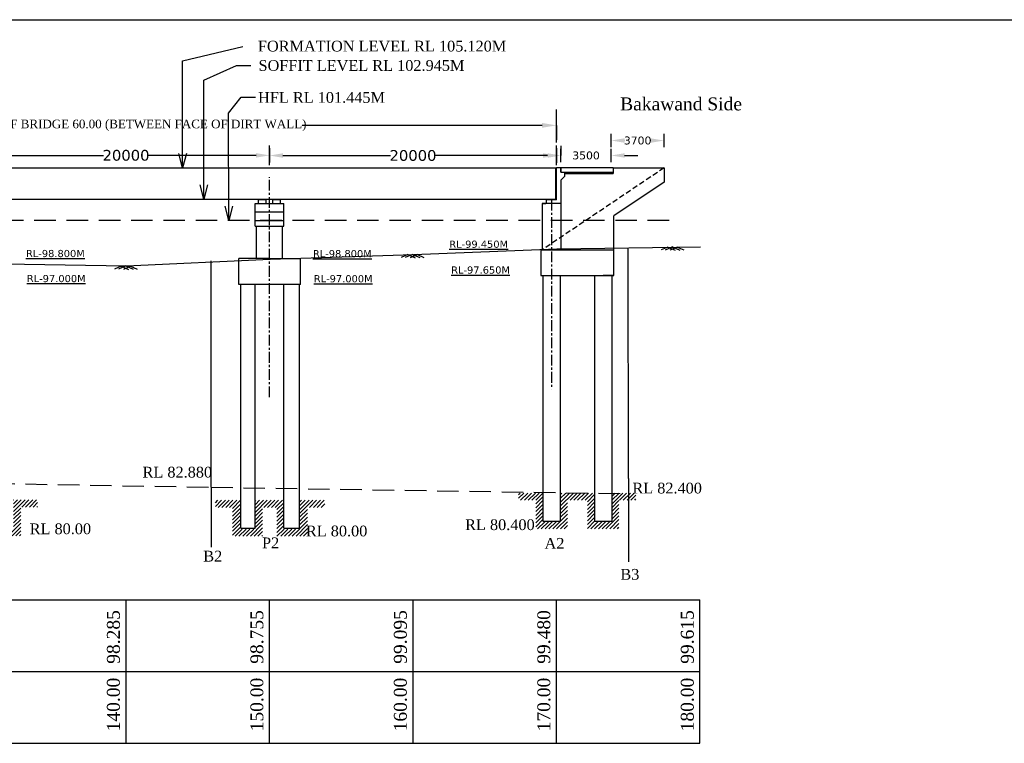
# Model space of a CAD drawing. Header units: millimetres. Extents: x -20950785 to 43207042, y -3207472 to 3168443.
# Tile 19 of 89: x 8026617 to 8095242, y -952500 to -902047. Entities that reach past the tile are written whole.
import ezdxf

# ---------------------------------------------------------------- set-up
doc = ezdxf.new("R2010")
doc.units = ezdxf.units.MM
doc.header["$LTSCALE"] = 60
doc.header["$MEASUREMENT"] = 0
doc.linetypes.add('CENTERX2', pattern=[4, 2.5, -0.5, 0.5, -0.5])
doc.linetypes.add('HIDDEN', pattern=[0.375, 0.25, -0.125])
doc.styles.add('style1', font='txt.shx', dxfattribs={"height": 1})
doc.dimstyles.get("Standard").update_dxf_attribs({"dimtxt": 400, "dimasz": 215, "dimexe": 0.18, "dimexo": 0.0625, "dimgap": 0.09, "dimtad": 0, "dimtih": 1, "dimtoh": 1, "dimdec": 0, "dimzin": 4, "dimdsep": 46, "dimtxsty": 'Standard', "dimblk": 'OPEN90', "dimcen": 0, "dimadec": 0, "dimazin": 1, "dimtfac": 1, "dimtdec": 0, "dimtix": 1, "dimtofl": 0, "dimtmove": 0, "dimatfit": 3, "dimldrblk": 'OPEN30', "dimfxl": 1, "dimtolj": 1, "dimtzin": 0, "dimarcsym": 0})

# ---------------------------------------------------------------- blocks, each defined once
blk = doc.blocks.new('*D149')
at = {"color": 0, "linetype": 'Continuous', "lineweight": -2, "transparency": 16777216}
for p, q in [((8024028, -911508), (8024028, -911508)), ((8024963, -911508), (8032463, -911508)), ((8043093, -911508), (8035593, -911508)), ((8044028, -911520), (8044028, -911508))]:
    blk.add_line(p, q, dxfattribs=at)
for points in [[(8024963, -911352), (8024963, -911664), (8024028, -911508)], [(8043093, -911352), (8043093, -911664), (8044028, -911508)]]:
    blk.add_solid(points, dxfattribs=at)
at = {"layer": 'Defpoints', "color": 0, "linetype": 'Continuous', "lineweight": -2, "transparency": 16777216}
for p in [(8024028, -911508), (8024028, -911508), (8044028, -911520)]:
    blk.add_point(p, dxfattribs=at)
at = {"color": 0, "linetype": 'Continuous', "transparency": 16777216, "insert": (8034028, -911508), "char_height": 500, "attachment_point": 5}
blk.add_mtext('\\A1;{\\fVerdana|b0|i0|c0|p34;\\H1.5x;20000}', dxfattribs=at)
blk = doc.blocks.new('*D150')
at = {"color": 0, "linetype": 'Continuous', "lineweight": -2, "transparency": 16777216}
for p, q in [((8044030, -911520), (8044030, -911520)), ((8044965, -911520), (8052465, -911520)), ((8063095, -911520), (8055595, -911520)), ((8064030, -911532), (8064030, -911520))]:
    blk.add_line(p, q, dxfattribs=at)
for points in [[(8044965, -911364), (8044965, -911676), (8044030, -911520)], [(8063095, -911364), (8063095, -911676), (8064030, -911520)]]:
    blk.add_solid(points, dxfattribs=at)
at = {"layer": 'Defpoints', "color": 0, "linetype": 'Continuous', "lineweight": -2, "transparency": 16777216}
for p in [(8044030, -911520), (8044030, -911520), (8064030, -911532)]:
    blk.add_point(p, dxfattribs=at)
at = {"color": 0, "linetype": 'Continuous', "transparency": 16777216, "insert": (8054030, -911520), "char_height": 500, "attachment_point": 5}
blk.add_mtext('\\A1;{\\fVerdana|b0|i0|c0|p34;\\H1.5x;20000}', dxfattribs=at)
blk = doc.blocks.new('*D153')
at = {"color": 0, "linetype": 'Continuous', "lineweight": -2, "transparency": 16777216}
for p, q in [((8004030, -909416), (8004030, -909416)), ((8005030, -909416), (8021766, -909416)), ((8063030, -909416), (8046294, -909416)), ((8064030, -909416), (8064030, -909416))]:
    blk.add_line(p, q, dxfattribs=at)
for points in [[(8005030, -909249), (8005030, -909583), (8004030, -909416)], [(8063030, -909249), (8063030, -909583), (8064030, -909416)]]:
    blk.add_solid(points, dxfattribs=at)
at = {"layer": 'Defpoints', "color": 0, "linetype": 'Continuous', "lineweight": -2, "transparency": 16777216}
for p in [(8004030, -909416), (8064030, -909416), (8064030, -909416)]:
    blk.add_point(p, dxfattribs=at)
at = {"color": 0, "linetype": 'Continuous', "transparency": 16777216, "insert": (8034030, -909416), "char_height": 500, "attachment_point": 5}
blk.add_mtext('\\A1;{\\fTimes New Roman|b0|i0|c0|p18;\\H1.2x;LENGTH OF BRIDGE 60.00 (BETWEEN FACE OF DIRT WALL)}', dxfattribs=at)
blk = doc.blocks.new('*D140')
at = {"color": 0, "linetype": 'Continuous', "lineweight": -2, "transparency": 16777216}
for p, q in [((8064340, -910845), (8064340, -911516)), ((8063405, -911516), (8062470, -911516)), ((8067840, -911516), (8067840, -911516)), ((8068775, -911516), (8069710, -911516))]:
    blk.add_line(p, q, dxfattribs=at)
for points in [[(8063405, -911360), (8063405, -911672), (8064340, -911516)], [(8068775, -911360), (8068775, -911672), (8067840, -911516)]]:
    blk.add_solid(points, dxfattribs=at)
at = {"layer": 'Defpoints', "color": 0, "linetype": 'Continuous', "lineweight": -2, "transparency": 16777216}
for p in [(8064340, -910845), (8064340, -911516), (8067840, -911516)]:
    blk.add_point(p, dxfattribs=at)
at = {"color": 0, "linetype": 'Continuous', "transparency": 16777216, "insert": (8066090, -911516), "char_height": 500, "attachment_point": 5}
blk.add_mtext('\\A1;{\\fVerdana|b0|i0|c0|p34;\\H1.1x;3500}', dxfattribs=at)
blk = doc.blocks.new('*D155')
at = {"color": 0, "linetype": 'Continuous', "lineweight": -2, "transparency": 16777216}
for p, q in [((8067840, -910474), (8067840, -910474)), ((8068775, -910474), (8068779, -910474)), ((8070595, -910474), (8070591, -910474)), ((8071530, -910474), (8071530, -910474))]:
    blk.add_line(p, q, dxfattribs=at)
for points in [[(8068775, -910318), (8068775, -910630), (8067840, -910474)], [(8070595, -910318), (8070595, -910630), (8071530, -910474)]]:
    blk.add_solid(points, dxfattribs=at)
at = {"layer": 'Defpoints', "color": 0, "linetype": 'Continuous', "lineweight": -2, "transparency": 16777216}
for p in [(8067840, -910474), (8067840, -910474), (8071530, -910474)]:
    blk.add_point(p, dxfattribs=at)
at = {"color": 0, "linetype": 'Continuous', "transparency": 16777216, "insert": (8069685, -910474), "char_height": 500, "attachment_point": 5}
blk.add_mtext('\\A1;{\\fVerdana|b0|i0|c0|p34;\\H1.1x;3700}', dxfattribs=at)

msp = doc.modelspace()

# ---------------------------------------------------------------- hatches: boundary and pattern name
at = {"linetype": 'Continuous'}
h = msp.add_hatch(dxfattribs=at)
h.set_pattern_fill('AR-CONC', color=1, scale=50)
h.set_pattern_definition([(50, (6952329.05, -1628405.28), (358.63009, -31.37607), [37.5, -412.5]), (355, (6952329.05, -1628405.28), (-69.37567, 376.09607), [30, -330]), (100.451444, (6952358.94, -1628407.9), (289.25442, 344.72), [31.8701, -350.57106]), (46.1842, (6952329.05, -1628305.28), (533.62067, -82.75964), [56.25, -618.75]), (96.635635, (6952373.5, -1628312.17), (467.33097, 487.0593), [47.80517, -525.85688]), (351.184164, (6952329.05, -1628305.3), (467.33097, 487.0593), [45, -495]), (21, (6952379.05, -1628330.28), (298.453526, -201.309445), [37.5, -412.5]), (326, (6952379.05, -1628330.28), (121.65767, 362.57502), [30, -330]), (71.451445, (6952403.92, -1628347.05), (420.11119, 161.26558), [31.8701, -350.57106]), (37.5, (6952329.05, -1628405.28), (6.079928, 166.446927), [0, -326, 0, -335, 0, -331.25]), (7.5, (6952329.05, -1628405.28), (131.534769, 197.205856), [0, -191, 0, -318.5, 0, -126.25]), (327.5, (6952217.55, -1628405.28), (266.911218, -11.277436), [0, -125, 0, -390, 0, -517.5]), (317.5, (6952167.55, -1628405.28), (291.593085, 50.05249), [0, -162.5, 0, -259, 0, -367.5])])
h.paths.add_polyline_path([(8064580.1, -912780.1), (8064580.1, -912680.1), (8067840.1, -912680.1), (8067840.1, -912780.1)])
h = msp.add_hatch(color=1, dxfattribs=at)
h.dxf.hatch_style = 1
h.paths.add_polyline_path([(8043680.1, -914555), (8043530.1, -914555), (8043530.1, -914594), (8043680.1, -914594)])
h.paths.add_polyline_path([(8043530.1, -914555), (8043380.1, -914555), (8043380.1, -914594), (8043530.1, -914594)])
h = msp.add_hatch(color=1, dxfattribs=at)
h.dxf.hatch_style = 1
h.paths.add_polyline_path([(8044680.1, -914555), (8044530.1, -914555), (8044530.1, -914594), (8044680.1, -914594)])
h.paths.add_polyline_path([(8044530.1, -914555), (8044380.1, -914555), (8044380.1, -914594), (8044530.1, -914594)])
h = msp.add_hatch(color=1, dxfattribs=at)
h.dxf.hatch_style = 1
h.paths.add_polyline_path([(8063520.1, -914555.1), (8063840.1, -914555.1), (8063840.1, -914607.1), (8063520.1, -914607.1)])
h = msp.add_hatch(color=1, dxfattribs=at)
h.dxf.hatch_style = 1
h.paths.add_polyline_path([(8063520.1, -914555.2), (8063840.1, -914555.2), (8063840.1, -914607.1), (8063520.1, -914607.1)])
h = msp.add_hatch(dxfattribs=at)
h.set_pattern_fill('ANSI31', color=1, scale=1500)
h.set_pattern_definition([(45, (5634914.72, -366855.03), (-132.582521, 132.582521), [])])
h.paths.add_polyline_path([(8063087.3, -935047.8), (8061393.1, -935047.8), (8061393.1, -935547.8), (8062587.3, -935547.8), (8062587.3, -937547.8), (8064787.3, -937547.8), (8064787.3, -935547.8), (8066187.3, -935547.8), (8066187.3, -937547.8), (8067987.3, -937547.8), (8067987.3, -935047.8), (8067887.3, -935047.8), (8067887.3, -937047.8), (8066687.3, -937047.8), (8066687.3, -935047.8), (8064287.3, -935047.8), (8064287.3, -937047.8), (8063087.3, -937047.8)])
h.paths.add_polyline_path([(8069562.9, -935047.8), (8067987.3, -935047.8), (8067987.3, -937547.8), (8068387.3, -937547.8), (8068387.3, -935547.8), (8069562.9, -935547.8)])
h = msp.add_hatch(dxfattribs=at)
h.set_pattern_fill('ANSI31', color=1, scale=1500)
h.set_pattern_definition([(45, (5593518.45, -367333.66), (-132.582521, 132.582521), [])])
edge = h.paths.add_edge_path()
edge.add_line((8022030.1, -935526.4), (8020269.7, -935518.4))
edge.add_line((8020269.7, -935518.4), (8020269.7, -936018.4))
edge.add_line((8020269.7, -936018.4), (8021447.2, -936037.8))
edge.add_line((8021447.2, -936037.8), (8021447.2, -938037.8))
edge.add_line((8021391, -938026.4), (8023491, -938026.4))
edge.add_line((8023491, -938026.4), (8023491, -936026.4))
edge.add_line((8023491, -936026.4), (8024791, -936026.4))
edge.add_line((8024491, -936026.4), (8024491, -938026.4))
edge.add_line((8024491, -938026.4), (8026197.5, -938026.4))
edge.add_line((8026197.5, -938026.4), (8026197.5, -935526.4))
edge.add_line((8026591, -935526.4), (8026191, -935526.4))
edge.add_line((8026191, -935526.4), (8026191, -937526.4))
edge.add_line((8026191, -937526.4), (8024991, -937526.4))
edge.add_line((8024991, -937526.4), (8024991, -935526.4))
edge.add_line((8024991, -935526.4), (8023030.1, -935526.4))
edge.add_line((8023030.1, -935526.4), (8023030.1, -937526.4))
edge.add_line((8022891, -937526.4), (8022030.1, -937526.4))
edge.add_line((8022030.1, -937526.4), (8022030.1, -935526.4))
edge = h.paths.add_edge_path()
edge.add_line((8027866.6, -935526.4), (8026591, -935526.4))
edge.add_line((8026197.5, -935526.4), (8026197.5, -938026.4))
edge.add_line((8026188.7, -938026.4), (8026691, -938026.4))
edge.add_line((8026691, -938026.4), (8026691, -936026.4))
edge.add_line((8026691, -936026.4), (8027866.6, -936026.4))
edge.add_line((8027866.6, -936026.4), (8027866.6, -935526.4))
h = msp.add_hatch(dxfattribs=at)
h.set_pattern_fill('ANSI31', color=1, scale=1500)
h.set_pattern_definition([(45, (5613574.86, -367365.55), (-132.582521, 132.582521), [])])
edge = h.paths.add_edge_path()
edge.add_line((8041947.5, -935558.3), (8040253.3, -935558.3))
edge.add_line((8040253.3, -935558.3), (8040253.3, -936058.3))
edge.add_line((8040253.3, -936058.3), (8041447.5, -936058.3))
edge.add_line((8041447.5, -936058.3), (8041447.5, -938058.3))
edge.add_line((8041447.5, -938058.3), (8043547.5, -938058.3))
edge.add_line((8043547.5, -938058.3), (8043547.5, -936058.3))
edge.add_line((8043547.5, -936058.3), (8044847.5, -936058.3))
edge.add_line((8044547.5, -936058.3), (8044547.5, -938058.3))
edge.add_line((8044547.5, -938058.3), (8046253.9, -938058.3))
edge.add_line((8046253.9, -938058.3), (8046253.9, -935558.3))
edge.add_line((8046647.5, -935558.3), (8046130.1, -935558.3))
edge.add_line((8046130.1, -935558.3), (8046130.1, -937558.3))
edge.add_line((8046247.5, -937558.3), (8045047.5, -937558.3))
edge.add_line((8045030.1, -937558.3), (8045030.1, -935558.3))
edge.add_line((8045047.5, -935558.3), (8043047.5, -935558.3))
edge.add_line((8043047.5, -935558.3), (8043047.5, -937558.3))
edge.add_line((8042947.5, -937558.3), (8042030.1, -937558.3))
edge.add_line((8042030.1, -937558.3), (8042030.1, -935558.3))
edge = h.paths.add_edge_path()
edge.add_line((8047878.6, -935559.1), (8046647.5, -935558.3))
edge.add_line((8046253.9, -935558.3), (8046253.9, -938058.3))
edge.add_line((8046245.1, -938058.3), (8046747.5, -938058.3))
edge.add_line((8046680, -938067.4), (8046680, -936067.4))
edge.add_line((8046747.5, -936058.3), (8047875.7, -936044.5))
edge.add_line((8047875.7, -936044.5), (8047875.7, -935544.5))

# ---------------------------------------------------------------- linework, layer by layer
at = {"color": 1, "linetype": 'Continuous'}
for p, q in [((7967120, -902047.4), (8138623.7, -902047.4)), ((8064030.1, -910526.3), (8064030.1, -908320.8)), ((8064030.1, -910604.4), (8064030.1, -909245.9)), ((8064030.1, -909416.2), (8064030.1, -910432.7)), ((8067840.1, -910944.2), (8067840.1, -910004.2)), ((8071530.1, -910944.2), (8071530.1, -910004.2)), ((8044025.6, -912175.2), (8044025.6, -910816.7)), ((8044025.6, -910999.2), (8044025.6, -912015.7)), ((8044030.1, -912186.9), (8044030.1, -910828.4)), ((8064027.8, -912187.3), (8064027.8, -910828.8)), ((8064027.8, -911011.3), (8064027.8, -912027.8)), ((8064030.1, -912186.9), (8064030.1, -910828.4)), ((8064030.1, -912199.4), (8064030.1, -910840.9)), ((8064030.1, -911011.2), (8064030.1, -912027.7)), ((8064340.1, -911985.8), (8064340.1, -911045.8)), ((8067840.1, -911985.8), (8067840.1, -911045.8)), ((8024030.1, -912380.1), (8044030.1, -912380.1)), ((8044030.1, -912380.1), (8064030.1, -912380.1)), ((8044030.1, -912380.1), (8044030.1, -912380.1)), ((8063980.1, -914455.1), (8063980.1, -912380.1)), ((8063980.1, -914555.1), (8063980.1, -912380.2)), ((8064030.1, -914505.1), (8064030.1, -912380.1)), ((8064330.1, -912380.1), (8064030.1, -912380.1)), ((8064030.1, -914605.1), (8064030.1, -912380.2)), ((8064330.1, -912380.2), (8064030.1, -912380.2)), ((8064330.1, -912680.1), (8064330.1, -912380.1)), ((8064330.1, -912680.2), (8064330.1, -912380.2)), ((8064330.1, -912680.1), (8067980.1, -912680.1)), ((8064340.1, -912380.1), (8064340.1, -912680.1)), ((8067980.1, -912380.1), (8064340.1, -912380.1)), ((8064340.1, -912380.2), (8064340.1, -912680.2)), ((8064580.1, -912680.1), (8064580.1, -912980.1)), ((8064580.1, -912680.2), (8064580.1, -912980.2)), ((8067980.1, -912380.1), (8067980.1, -912780.1)), ((8067980.1, -912380.1), (8069637.7, -912380.1)), ((8067980.1, -912380.1), (8071530.1, -912380.1)), ((8071530.1, -912380.1), (8071530.1, -913380.1)), ((8064580.1, -912980.1), (8064330.1, -913230.1)), ((8064580.1, -912980.2), (8064330.1, -913230.2)), ((8064330.1, -913230.1), (8064330.1, -914755.1)), ((8064330.1, -913230.2), (8064330.1, -914755.1)), ((8064580.1, -912780.1), (8067980.1, -912780.1)), ((8071530.1, -913380.1), (8068030.1, -915733.3)), ((8024030.1, -914555.1), (8044030.1, -914555.1)), ((8043255.1, -914855.1), (8043255.1, -914594)), ((8043255.1, -914594), (8043805.1, -914594)), ((8043380.1, -914594), (8043380.1, -914555)), ((8043680.1, -914594), (8043680.1, -914555)), ((8043805.1, -914855.1), (8043805.1, -914594)), ((8044030.1, -914555.1), (8063980.1, -914555.1)), ((8044255.1, -914855.1), (8044255.1, -914594)), ((8044255.1, -914594), (8044805.1, -914594)), ((8044380.1, -914594), (8044380.1, -914555)), ((8044680.1, -914594), (8044680.1, -914555)), ((8044805.1, -914855.1), (8044805.1, -914594)), ((8063520.1, -914605.1), (8063330.1, -914605.1)), ((8063330.1, -914855.1), (8063330.1, -914605.1)), ((8063520.1, -914605.1), (8063330.1, -914605.1)), ((8063330.1, -914855.1), (8063330.1, -914605.1)), ((8063380.1, -914555.1), (8063680.1, -914555.1)), ((8063380.1, -914555.1), (8063680.1, -914555.1)), ((8063380.1, -914555.1), (8063680.1, -914555.1)), ((8063380.1, -914555.1), (8063680.1, -914555.1)), ((8063520.1, -914555.1), (8063520.1, -914607.1)), ((8063520.1, -914555.1), (8063520.1, -914607.1)), ((8063755.1, -914607.1), (8063520.1, -914607.1)), ((8063840.1, -914607.1), (8063520.1, -914607.1)), ((8063755.1, -914607.1), (8063520.1, -914607.1)), ((8063840.1, -914607.1), (8063520.1, -914607.1)), ((8063840.1, -914555.1), (8063840.1, -914607.1)), ((8063840.1, -914555.1), (8063840.1, -914607.1)), ((8064030.1, -914605.1), (8063840.1, -914605.1)), ((8064030.1, -914605.1), (8063840.1, -914605.1)), ((8064330.1, -914387.1), (8064330.1, -918049.9)), ((8064330.1, -914487.1), (8064330.1, -918094.9)), ((8043030.1, -914855.1), (8045030.1, -914855.1)), ((8043030.1, -916455.1), (8043030.1, -914855.1)), ((8043030.1, -915455.1), (8045030.1, -915455.1)), ((8045030.1, -916455.1), (8045030.1, -914855.1)), ((8063030.1, -914855.1), (8063280.1, -914855.1)), ((8064330.1, -914855.1), (8063030.1, -914855.1)), ((8063030.1, -914855.1), (8063280.1, -914855.1)), ((8063030.1, -914855.1), (8063030.1, -918058.4)), ((8064330.1, -914855.1), (8063030.1, -914855.1)), ((8063680.1, -914855.1), (8063030.1, -914855.1)), ((8063030.1, -914855.1), (8063030.1, -916779.1)), ((8063030.1, -915411.1), (8063030.1, -918094.9)), ((8063680.1, -914855.1), (8063330.1, -914855.1)), ((8064030.1, -914855.1), (8063680.1, -914855.1)), ((8064030.1, -914855.1), (8063680.1, -914855.1)), ((8043030.1, -916055.1), (8045030.1, -916055.1)), ((8063030.1, -915779.1), (8063030.1, -917525.1)), ((8063030.1, -915779.1), (8063030.1, -916779.1)), ((8063030.1, -915779.1), (8063030.1, -916779.1)), ((8068030.1, -919299.9), (8068030.1, -915733.3)), ((8043030.1, -916455.1), (8045030.1, -916455.1)), ((8043130.1, -918711.1), (8043130.1, -916455.1)), ((8044930.1, -918714.3), (8044930.1, -916455.1)), ((8062930.1, -918094.9), (8062930.1, -919894.9)), ((8062930.1, -918094.9), (8068030.1, -918094.9)), ((8068030.1, -919894.9), (8068030.1, -918094.9)), ((8069037.9, -934041.6), (8069029.8, -917955.6)), ((8071789.8, -917901.2), (8071328.2, -918105)), ((8072119.5, -917887.9), (8071606.3, -918114.5)), ((8071785.4, -917899.2), (8072298.6, -918125.8)), ((8072453.6, -917899.2), (8071940.5, -918125.8)), ((8072119.5, -917887.9), (8072632.7, -918114.5)), ((8072449.2, -917901.2), (8072910.8, -918105)), ((8039964.3, -934648.5), (8039956.4, -918864.8)), ((8041880.1, -920500.1), (8041880.1, -918700.1)), ((8044030.1, -918700.1), (8041880.1, -918700.1)), ((8044030.1, -918700.1), (8046180.1, -918700.1)), ((8046180.1, -920500.1), (8046180.1, -918700.1)), ((8053673, -918423.1), (8053211.5, -918626.9)), ((8054002.7, -918409.7), (8053489.5, -918636.3)), ((8053668.6, -918421.1), (8054181.8, -918647.7)), ((8054336.9, -918421.1), (8053823.7, -918647.7)), ((8054002.7, -918409.7), (8054515.9, -918636.3)), ((8054332.4, -918423.1), (8054794, -918626.9)), ((8033690.2, -919230.2), (8033228.6, -919434)), ((8034019.9, -919216.9), (8033506.7, -919443.5)), ((8033685.7, -919228.2), (8034198.9, -919454.8)), ((8034354, -919228.2), (8033840.8, -919454.8)), ((8034019.9, -919216.9), (8034533, -919443.5)), ((8034349.5, -919230.2), (8034811.1, -919434)), ((8062930.1, -919894.9), (8068030.1, -919894.9)), ((8062930.1, -919894.9), (8063680.1, -919894.9)), ((8063080.1, -919894.9), (8063080.1, -936012.7)), ((8064280.1, -919894.9), (8064280.1, -937007.6)), ((8066680.1, -919894.9), (8066680.1, -937007.6)), ((8068030.1, -919894.9), (8067280.1, -919894.9)), ((8067880.1, -919894.9), (8067880.1, -937007.6)), ((8046180.1, -920500.1), (8041880.1, -920500.1)), ((8042030.1, -937490.2), (8042030.1, -920500.1)), ((8043030.1, -937490.2), (8043030.1, -920500.1)), ((8045030.1, -937490.2), (8045030.1, -920500.1)), ((8046130.1, -937490.2), (8046130.1, -920500.1)), ((8039964.3, -934648.5), (8039964.3, -938819.2)), ((8069037.9, -934041.6), (8069037.9, -939847.5)), ((8063080.1, -935007.6), (8063080.1, -937007.6)), ((8063080.1, -937007.6), (8064280.1, -937007.6)), ((8066680.1, -937007.6), (8067880.1, -937007.6)), ((8042030.1, -937490.2), (8043030.1, -937490.2)), ((8045030.1, -937490.2), (8046130.1, -937490.2)), ((7982389.1, -942500.2), (8074030.1, -942500.2)), ((7982389.1, -942500.2), (8074030.1, -942500.2)), ((8034030.1, -952500.2), (8034030.1, -942500.2)), ((8044030.1, -952500.2), (8044030.1, -942500.2)), ((8054030.1, -952500.2), (8054030.1, -942500.2)), ((8064030.1, -952500.2), (8064030.1, -942500.2)), ((8074030.1, -952500.2), (8074030.1, -942500.2)), ((7982389.1, -947500.2), (8074030.1, -947500.2)), ((7982389.1, -952500.2), (8074030.1, -952500.2))]:
    msp.add_line(p, q, dxfattribs=at)
at = {"color": 1, "linetype": 'HIDDEN', "ltscale": 25}
msp.add_line((8071530.1, -912380.1), (8063030.1, -918094.9), dxfattribs=at)
at = {"color": 1, "linetype": 'CENTERX2', "ltscale": 5}
for p, q in [((8044030.1, -928366.1), (8044030.1, -913036.1)), ((8063680.1, -914607.1), (8063680.1, -927810.1))]:
    msp.add_line(p, q, dxfattribs=at)
at = {"color": 1, "linetype": 'HIDDEN', "ltscale": 100}
msp.add_line((8071885, -916055.2), (7996519, -916055.2), dxfattribs=at)
at = {"color": 1, "linetype": 'Continuous'}
msp.add_lwpolyline([(7992296.5, -915406.2), (7994030.1, -915510.2), (8004065.2, -917707.6), (8014065.2, -918597.6), (8024065.2, -919052.6), (8034065.2, -919217.6), (8044065.2, -918747.6), (8054065.2, -918407.6), (8064065.2, -918022.6), (8074065.2, -917887.6)], dxfattribs=at)
at = {"color": 1, "linetype": 'HIDDEN', "ltscale": 100}
msp.add_lwpolyline([(8006780.1, -934061.4), (8039964.3, -934648.5), (8069037.9, -935100.2)], dxfattribs=at)

# ---------------------------------------------------------------- texts
at = {"color": 1, "linetype": 'Continuous', "char_height": 750}
for s, insert, attachment_point in [('{\\fTimes New Roman|b0|i0|c0|p18;FORMATION LEVEL RL 105.120M}', (8043221.9, -903898.2), 4), ('{\\fTimes New Roman|b0|i0|c0|p18;SOFFIT LEVEL RL 102.945M}', (8043263.4, -905249.2), 4), ('{\\fTimes New Roman|b0|i0|c0|p18;HFL RL 101.445M}', (8043234.7, -907476.6), 4), ('{\\fTimes New Roman|b0|i0|c0|p18; RL 82.880}', (8034897.3, -933219.2), 1), ('{\\fTimes New Roman|b0|i0|c0|p18; RL 82.400}', (8069037.9, -934331), 1), ('{\\fTimes New Roman|b0|i0|c0|p18;RL 80.00}', (8027313.6, -937169.2), 1), ('{\\fTimes New Roman|b0|i0|c0|p18;RL 80.00}', (8046566.8, -937322.3), 1), ('{\\fTimes New Roman|b0|i0|c0|p18;RL 80.400}', (8057663.7, -936883.5), 1), ('{\\fTimes New Roman|b0|i0|c0|p18;P2}', (8043509, -938150.3), 1), ('{\\fTimes New Roman|b0|i0|c0|p18;A2}', (8063199.9, -938181.7), 1), ('{\\fTimes New Roman|b0|i0|c0|p18;B2}', (8039412.6, -939075.6), 1), ('{\\fTimes New Roman|b0|i0|c0|p18;B3}', (8068486.1, -940342.1), 1)]:
    msp.add_mtext(s, dxfattribs=dict(at, insert=insert, attachment_point=attachment_point))
at = {"color": 1, "linetype": 'Continuous', "insert": (8068467.4, -907469.2), "char_height": 900, "attachment_point": 1, "style": 'style1'}
msp.add_mtext('{\\fTimes New Roman|b0|i0|c0|p18;Bakawand Side   }', dxfattribs=at)
at = {"color": 1, "linetype": 'Continuous', "char_height": 500}
for s, insert, width, attachment_point in [('{\\fVerdana|b0|i0|c0|p34;\\LRL-99.450M}', (8060656, -917450.4, -22500), 4730.941, 3), ('{\\fVerdana|b0|i0|c0|p34;\\LRL-98.800M}', (8027054.2, -918100.6, -22500), 5735.949, 1), ('{\\fVerdana|b0|i0|c0|p34;\\LRL-98.800M}', (8047054.2, -918111.6, -22500), 5348.414, 1), ('{\\fVerdana|b0|i0|c0|p34;\\LRL-97.650M}', (8060788.2, -919250.3, -22500), 5439.001, 3), ('{\\fVerdana|b0|i0|c0|p34;\\LRL-97.000M}', (8027114.7, -919846.6, -22500), 4887.425, 1), ('{\\fVerdana|b0|i0|c0|p34;\\LRL-97.000M}', (8047114.7, -919857.6, -22500), 4984.549, 1)]:
    msp.add_mtext(s, dxfattribs=dict(at, insert=insert, width=width, attachment_point=attachment_point))
at = {"color": 1, "linetype": 'Continuous', "char_height": 900, "attachment_point": 1, "rotation": 90}
for s, insert in [('{\\fTimes New Roman|b0|i0|c0|p18;98.285}', (8032696.9, -946954.9)), ('{\\fTimes New Roman|b0|i0|c0|p18;98.755}', (8042696.9, -946954.9)), ('{\\fTimes New Roman|b0|i0|c0|p18;99.095}', (8052696.9, -946954.9)), ('{\\fTimes New Roman|b0|i0|c0|p18;99.480}', (8062696.9, -946954.9)), ('{\\fTimes New Roman|b0|i0|c0|p18;99.615}', (8072696.9, -946954.9)), ('{\\fTimes New Roman|b0|i0|c0|p18;140.00}', (8032696.9, -951665.5)), ('{\\fTimes New Roman|b0|i0|c0|p18;150.00}', (8042696.9, -951665.5)), ('{\\fTimes New Roman|b0|i0|c0|p18;160.00}', (8052696.9, -951665.5)), ('{\\fTimes New Roman|b0|i0|c0|p18;170.00}', (8062696.9, -951665.5)), ('{\\fTimes New Roman|b0|i0|c0|p18;180.00}', (8072696.9, -951665.5))]:
    msp.add_mtext(s, dxfattribs=dict(at, insert=insert))

# ---------------------------------------------------------------- dimensions: what is measured, and where the dimension line sits
at = {"color": 1, "linetype": 'Continuous'}
dim = msp.add_linear_dim(base=(8064030.1, -909416.2), p1=(8004030.1, -909416.2), p2=(8064030.1, -909416.2), text='{\\fTimes New Roman|b0|i0|c0|p18;\\H1.2x;LENGTH OF BRIDGE 60.00 (BETWEEN FACE OF DIRT WALL)}', dimstyle='Standard', override={"dimtxt": 500, "dimasz": 1000, "dimfxl": 300}, dxfattribs=at)
dim.commit()
dim.dimension.update_dxf_attribs({"geometry": '*D153', "text_midpoint": (8034030.1, -909416.2)})
for base, p1, p2, text, picture, middle in [((8067840.1, -910474.2), (8071530.1, -910474.2), (8067840.1, -910474.2), '{\\fVerdana|b0|i0|c0|p34;\\H1.1x;3700}', '*D155', (8069685.1, -910474.2)), ((8024027.8, -911507.8), (8044027.8, -911520.3), (8024027.8, -911507.8), '{\\fVerdana|b0|i0|c0|p34;\\H1.5x;20000}', '*D149', (8034027.8, -911507.8)), ((8044030.1, -911520), (8064030.1, -911532.5), (8044030.1, -911520), '{\\fVerdana|b0|i0|c0|p34;\\H1.5x;20000}', '*D150', (8054030.1, -911520)), ((8064340.1, -911515.8), (8067840.1, -911515.8), (8064340.1, -910844.8), '{\\fVerdana|b0|i0|c0|p34;\\H1.1x;3500}', '*D140', (8066090.1, -911515.8))]:
    dim = msp.add_linear_dim(base=base, p1=p1, p2=p2, angle=180, text=text, dimstyle='Standard', override={"dimtxt": 500, "dimasz": 935, "dimfxl": 300}, dxfattribs=at)
    dim.commit()
    dim.dimension.update_dxf_attribs({"geometry": picture, "text_midpoint": middle})

# ---------------------------------------------------------------- leaders
at = {"color": 1, "linetype": 'Continuous', "annotation_type": 0, "has_hookline": 1, "hookline_direction": 0}
for points, text_width in [([(8037975.5, -912380.1), (8037975.5, -904922.2), (8042158, -903909.1)], 16877.4), ([(8039443.3, -914555.1), (8039443.3, -906273.2), (8041728, -905249.2), (8042728, -905249.2)], 13935.3), ([(8041199.3, -916054.9), (8041181.9, -908562.6), (8042057.5, -907458), (8043057.5, -907458)], 8602.6)]:
    msp.add_leader(points, dimstyle='Standard', override={"dimtxt": 500, "dimasz": 1000, "dimfxl": 300}, dxfattribs=dict(at, text_width=text_width))

doc.saveas('drawing.dxf')
